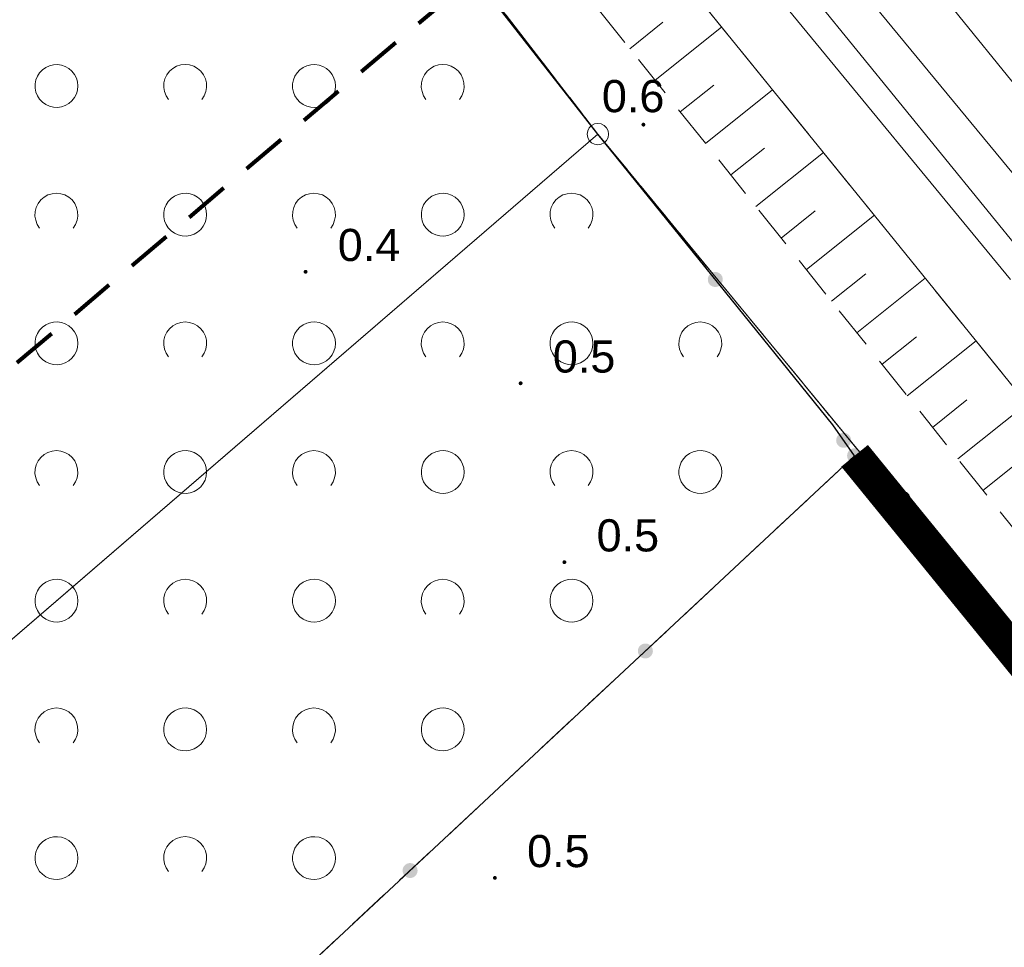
# Model space of a CAD drawing. Extents: x 5474185 to 5474933, y 5916077 to 5916824.
# Tile 95 of 256: x 5474442 to 5474465, y 5916611 to 5916633. Entities that reach past the tile are written whole.
import ezdxf

# ---------------------------------------------------------------- set-up
doc = ezdxf.new("R2010")
doc.units = 0
for name, pattern in [('216-500', [2.5, 1.5, -1]), ('DASHDOT', [1, 0.5, -0.25, 0, -0.25]), ('PRZER1-1', [1, 0.5, -0.5]), ('PRZER2-1', [1.5, 1, -0.5]), ('PRZER3-1', [2, 1.5, -0.5])]:
    doc.linetypes.add(name, pattern=pattern)
doc.layers.add('1-GRAN', color=5, linetype='DASHDOT')
for name, color, linetype, lineweight in [('GEPPGD', 253, 'CONTINUOUS', 18), ('GESDZI', 253, 'CONTINUOUS', 18), ('GESKKL', 253, 'CONTINUOUS', 18), ('GESUZY', 253, 'CONTINUOUS', 18), ('GSLINN', 253, 'CONTINUOUS', 18), ('GSLKOG', 253, 'CONTINUOUS', 35), ('GSPWPN', 253, 'CONTINUOUS', 13), ('GSPWPN_O', 253, 'CONTINUOUS', 13), ('GSSPDR', 253, 'CONTINUOUS', 18), ('GSSTZI', 254, 'CONTINUOUS', 18), ('GSSZAD', 254, 'CONTINUOUS', 18), ('GSSZSN', 254, 'CONTINUOUS', 18), ('Sieć wodociągowa', 253, 'CONTINUOUS', 40)]:
    doc.layers.add(name, color=color, linetype=linetype, lineweight=lineweight)
doc.styles.add('Arial', font='arial.ttf')

msp = doc.modelspace()

# ---------------------------------------------------------------- hatches: boundary and pattern name
at = {"layer": 'GSLKOG'}
for points in [[(5474458.676392, 5916626.585992), (5474458.63199, 5916626.596738), (5474458.591881, 5916626.618609), (5474458.5588, 5916626.650116), (5474458.535001, 5916626.689111), (5474458.522106, 5916626.732938), (5474458.520992, 5916626.778608), (5474458.531738, 5916626.82301), (5474458.553609, 5916626.863119), (5474458.585116, 5916626.8962), (5474458.624111, 5916626.919999), (5474458.667938, 5916626.932894), (5474458.713608, 5916626.934008), (5474458.75801, 5916626.923262), (5474458.798119, 5916626.901391), (5474458.8312, 5916626.869884), (5474458.854999, 5916626.830889), (5474458.867894, 5916626.787062), (5474458.869008, 5916626.741392), (5474458.858262, 5916626.69699), (5474458.836391, 5916626.656881), (5474458.804884, 5916626.6238), (5474458.765889, 5916626.600001), (5474458.722062, 5916626.587106)], [(5474458.676392, 5916626.585992), (5474458.63199, 5916626.596738), (5474458.591881, 5916626.618609), (5474458.5588, 5916626.650116), (5474458.535001, 5916626.689111), (5474458.522106, 5916626.732938), (5474458.520992, 5916626.778608), (5474458.531738, 5916626.82301), (5474458.553609, 5916626.863119), (5474458.585116, 5916626.8962), (5474458.624111, 5916626.919999), (5474458.667938, 5916626.932894), (5474458.713608, 5916626.934008), (5474458.75801, 5916626.923262), (5474458.798119, 5916626.901391), (5474458.8312, 5916626.869884), (5474458.854999, 5916626.830889), (5474458.867894, 5916626.787062), (5474458.869008, 5916626.741392), (5474458.858262, 5916626.69699), (5474458.836391, 5916626.656881), (5474458.804884, 5916626.6238), (5474458.765889, 5916626.600001), (5474458.722062, 5916626.587106)], [(5474461.701199, 5916622.835752), (5474461.655548, 5916622.837496), (5474461.611905, 5916622.850997), (5474461.573242, 5916622.875333), (5474461.542196, 5916622.908847), (5474461.520882, 5916622.949254), (5474461.510752, 5916622.993801), (5474461.512496, 5916623.039452), (5474461.525997, 5916623.083095), (5474461.550333, 5916623.121758), (5474461.583847, 5916623.152804), (5474461.624254, 5916623.174118), (5474461.668801, 5916623.184248), (5474461.714452, 5916623.182504), (5474461.758095, 5916623.169003), (5474461.796758, 5916623.144667), (5474461.827804, 5916623.111153), (5474461.849118, 5916623.070746), (5474461.859248, 5916623.026199), (5474461.857504, 5916622.980548), (5474461.844003, 5916622.936905), (5474461.819667, 5916622.898242), (5474461.786153, 5916622.867196), (5474461.745746, 5916622.845882)], [(5474461.701199, 5916622.835752), (5474461.655548, 5916622.837496), (5474461.611905, 5916622.850997), (5474461.573242, 5916622.875333), (5474461.542196, 5916622.908847), (5474461.520882, 5916622.949254), (5474461.510752, 5916622.993801), (5474461.512496, 5916623.039452), (5474461.525997, 5916623.083095), (5474461.550333, 5916623.121758), (5474461.583847, 5916623.152804), (5474461.624254, 5916623.174118), (5474461.668801, 5916623.184248), (5474461.714452, 5916623.182504), (5474461.758095, 5916623.169003), (5474461.796758, 5916623.144667), (5474461.827804, 5916623.111153), (5474461.849118, 5916623.070746), (5474461.859248, 5916623.026199), (5474461.857504, 5916622.980548), (5474461.844003, 5916622.936905), (5474461.819667, 5916622.898242), (5474461.786153, 5916622.867196), (5474461.745746, 5916622.845882)], [(5474461.934002, 5916622.475102), (5474461.88894, 5916622.482615), (5474461.847357, 5916622.501534), (5474461.812088, 5916622.53057), (5474461.785536, 5916622.567746), (5474461.76951, 5916622.610527), (5474461.765102, 5916622.655998), (5474461.772615, 5916622.70106), (5474461.791534, 5916622.742643), (5474461.82057, 5916622.777912), (5474461.857746, 5916622.804464), (5474461.900527, 5916622.82049), (5474461.945998, 5916622.824898), (5474461.99106, 5916622.817385), (5474462.032643, 5916622.798466), (5474462.067912, 5916622.76943), (5474462.094464, 5916622.732254), (5474462.11049, 5916622.689473), (5474462.114898, 5916622.644002), (5474462.107385, 5916622.59894), (5474462.088466, 5916622.557357), (5474462.05943, 5916622.522088), (5474462.022254, 5916622.495536), (5474461.979473, 5916622.47951)], [(5474457.05998, 5916617.924309), (5474457.014918, 5916617.931821), (5474456.973335, 5916617.95074), (5474456.938066, 5916617.979777), (5474456.911514, 5916618.016952), (5474456.895489, 5916618.059734), (5474456.891081, 5916618.105205), (5474456.898593, 5916618.150267), (5474456.917512, 5916618.19185), (5474456.946549, 5916618.227119), (5474456.983724, 5916618.253671), (5474457.026506, 5916618.269696), (5474457.071977, 5916618.274104), (5474457.117039, 5916618.266591), (5474457.158622, 5916618.247672), (5474457.193891, 5916618.218636), (5474457.220443, 5916618.181461), (5474457.236468, 5916618.138679), (5474457.240876, 5916618.093208), (5474457.233363, 5916618.048146), (5474457.214444, 5916618.006563), (5474457.185408, 5916617.971294), (5474457.148233, 5916617.944742), (5474457.105451, 5916617.928717)], [(5474457.05998, 5916617.924309), (5474457.014918, 5916617.931821), (5474456.973335, 5916617.95074), (5474456.938066, 5916617.979777), (5474456.911514, 5916618.016952), (5474456.895489, 5916618.059734), (5474456.891081, 5916618.105205), (5474456.898593, 5916618.150267), (5474456.917512, 5916618.19185), (5474456.946549, 5916618.227119), (5474456.983724, 5916618.253671), (5474457.026506, 5916618.269696), (5474457.071977, 5916618.274104), (5474457.117039, 5916618.266591), (5474457.158622, 5916618.247672), (5474457.193891, 5916618.218636), (5474457.220443, 5916618.181461), (5474457.236468, 5916618.138679), (5474457.240876, 5916618.093208), (5474457.233363, 5916618.048146), (5474457.214444, 5916618.006563), (5474457.185408, 5916617.971294), (5474457.148233, 5916617.944742), (5474457.105451, 5916617.928717)], [(5474451.578023, 5916612.805896), (5474451.532961, 5916612.813409), (5474451.491378, 5916612.832328), (5474451.456109, 5916612.861364), (5474451.429557, 5916612.898539), (5474451.413532, 5916612.941321), (5474451.409124, 5916612.986792), (5474451.416637, 5916613.031854), (5474451.435556, 5916613.073437), (5474451.464592, 5916613.108706), (5474451.501767, 5916613.135258), (5474451.544549, 5916613.151283), (5474451.59002, 5916613.155691), (5474451.635082, 5916613.148179), (5474451.676665, 5916613.12926), (5474451.711934, 5916613.100223), (5474451.738486, 5916613.063048), (5474451.754511, 5916613.020266), (5474451.758919, 5916612.974795), (5474451.751407, 5916612.929733), (5474451.732488, 5916612.88815), (5474451.703451, 5916612.852881), (5474451.666276, 5916612.826329), (5474451.623494, 5916612.810304)], [(5474451.578023, 5916612.805896), (5474451.532961, 5916612.813409), (5474451.491378, 5916612.832328), (5474451.456109, 5916612.861364), (5474451.429557, 5916612.898539), (5474451.413532, 5916612.941321), (5474451.409124, 5916612.986792), (5474451.416637, 5916613.031854), (5474451.435556, 5916613.073437), (5474451.464592, 5916613.108706), (5474451.501767, 5916613.135258), (5474451.544549, 5916613.151283), (5474451.59002, 5916613.155691), (5474451.635082, 5916613.148179), (5474451.676665, 5916613.12926), (5474451.711934, 5916613.100223), (5474451.738486, 5916613.063048), (5474451.754511, 5916613.020266), (5474451.758919, 5916612.974795), (5474451.751407, 5916612.929733), (5474451.732488, 5916612.88815), (5474451.703451, 5916612.852881), (5474451.666276, 5916612.826329), (5474451.623494, 5916612.810304)]]:
    msp.add_hatch(color=256, dxfattribs=at).paths.add_polyline_path(points)
at = {"layer": 'GSPWPN'}
for points in [[(5474457.02, 5916630.325), (5474457.008353, 5916630.326533), (5474456.9975, 5916630.331029), (5474456.98818, 5916630.33818), (5474456.981029, 5916630.3475), (5474456.976533, 5916630.358353), (5474456.975, 5916630.37), (5474456.976533, 5916630.381647), (5474456.981029, 5916630.3925), (5474456.98818, 5916630.40182), (5474456.9975, 5916630.408971), (5474457.008353, 5916630.413467), (5474457.02, 5916630.415), (5474457.031647, 5916630.413467), (5474457.0425, 5916630.408971), (5474457.05182, 5916630.40182), (5474457.058971, 5916630.3925), (5474457.063467, 5916630.381647), (5474457.065, 5916630.37), (5474457.063467, 5916630.358353), (5474457.058971, 5916630.3475), (5474457.05182, 5916630.33818), (5474457.0425, 5916630.331029), (5474457.031647, 5916630.326533)], [(5474449.15, 5916626.895), (5474449.138353, 5916626.896533), (5474449.1275, 5916626.901029), (5474449.11818, 5916626.90818), (5474449.111029, 5916626.9175), (5474449.106533, 5916626.928353), (5474449.105, 5916626.94), (5474449.106533, 5916626.951647), (5474449.111029, 5916626.9625), (5474449.11818, 5916626.97182), (5474449.1275, 5916626.978971), (5474449.138353, 5916626.983467), (5474449.15, 5916626.985), (5474449.161647, 5916626.983467), (5474449.1725, 5916626.978971), (5474449.18182, 5916626.97182), (5474449.188971, 5916626.9625), (5474449.193467, 5916626.951647), (5474449.195, 5916626.94), (5474449.193467, 5916626.928353), (5474449.188971, 5916626.9175), (5474449.18182, 5916626.90818), (5474449.1725, 5916626.901029), (5474449.161647, 5916626.896533)], [(5474454.16, 5916624.295), (5474454.148353, 5916624.296533), (5474454.1375, 5916624.301029), (5474454.12818, 5916624.30818), (5474454.121029, 5916624.3175), (5474454.116533, 5916624.328353), (5474454.115, 5916624.34), (5474454.116533, 5916624.351647), (5474454.121029, 5916624.3625), (5474454.12818, 5916624.37182), (5474454.1375, 5916624.378971), (5474454.148353, 5916624.383467), (5474454.16, 5916624.385), (5474454.171647, 5916624.383467), (5474454.1825, 5916624.378971), (5474454.19182, 5916624.37182), (5474454.198971, 5916624.3625), (5474454.203467, 5916624.351647), (5474454.205, 5916624.34), (5474454.203467, 5916624.328353), (5474454.198971, 5916624.3175), (5474454.19182, 5916624.30818), (5474454.1825, 5916624.301029), (5474454.171647, 5916624.296533)], [(5474455.18, 5916620.125), (5474455.168353, 5916620.126533), (5474455.1575, 5916620.131029), (5474455.14818, 5916620.13818), (5474455.141029, 5916620.1475), (5474455.136533, 5916620.158353), (5474455.135, 5916620.17), (5474455.136533, 5916620.181647), (5474455.141029, 5916620.1925), (5474455.14818, 5916620.20182), (5474455.1575, 5916620.208971), (5474455.168353, 5916620.213467), (5474455.18, 5916620.215), (5474455.191647, 5916620.213467), (5474455.2025, 5916620.208971), (5474455.21182, 5916620.20182), (5474455.218971, 5916620.1925), (5474455.223467, 5916620.181647), (5474455.225, 5916620.17), (5474455.223467, 5916620.158353), (5474455.218971, 5916620.1475), (5474455.21182, 5916620.13818), (5474455.2025, 5916620.131029), (5474455.191647, 5916620.126533)], [(5474453.56, 5916612.765), (5474453.548353, 5916612.766533), (5474453.5375, 5916612.771029), (5474453.52818, 5916612.77818), (5474453.521029, 5916612.7875), (5474453.516533, 5916612.798353), (5474453.515, 5916612.81), (5474453.516533, 5916612.821647), (5474453.521029, 5916612.8325), (5474453.52818, 5916612.84182), (5474453.5375, 5916612.848971), (5474453.548353, 5916612.853467), (5474453.56, 5916612.855), (5474453.571647, 5916612.853467), (5474453.5825, 5916612.848971), (5474453.59182, 5916612.84182), (5474453.598971, 5916612.8325), (5474453.603467, 5916612.821647), (5474453.605, 5916612.81), (5474453.603467, 5916612.798353), (5474453.598971, 5916612.7875), (5474453.59182, 5916612.77818), (5474453.5825, 5916612.771029), (5474453.571647, 5916612.766533)]]:
    msp.add_hatch(color=256, dxfattribs=at).paths.add_polyline_path(points)

# ---------------------------------------------------------------- linework, layer by layer
at = {"layer": '1-GRAN', "ltscale": 5, "const_width": 0.8, "elevation": 10.18}
msp.add_lwpolyline([(5474735.59, 5916295.78), (5474731.225, 5916301.37), (5474726.86, 5916306.96), (5474725.77, 5916305.39), (5474703.58, 5916333.12), (5474701.74, 5916331.62), (5474677.44, 5916362.23), (5474676.63, 5916366.83), (5474671.32, 5916373.56), (5474670.75, 5916377.23), (5474668.45, 5916379.86), (5474653.79, 5916398.05), (5474650.99, 5916400.16), (5474640.015, 5916413.29), (5474601.225, 5916459.83), (5474599.14, 5916462.32), (5474597.96, 5916464.18), (5474593.86, 5916465.7), (5474587.49, 5916468.01), (5474584.84, 5916471.31), (5474583.4, 5916473.15), (5474572.445, 5916486.895), (5474461.94, 5916622.65)], dxfattribs=at)
at = {"layer": 'GEPPGD', "elevation": 10.24, "flags": 128}
for points in [[(5474455.96, 5916630.4), (5474456.037254, 5916630.387764), (5474456.106946, 5916630.352254), (5474456.162254, 5916630.296946), (5474456.197764, 5916630.227254), (5474456.21, 5916630.15), (5474456.197764, 5916630.072746), (5474456.162254, 5916630.003054), (5474456.106946, 5916629.947746), (5474456.037254, 5916629.912236), (5474455.96, 5916629.9), (5474455.882746, 5916629.912236), (5474455.813054, 5916629.947746), (5474455.757746, 5916630.003054), (5474455.722236, 5916630.072746), (5474455.71, 5916630.15), (5474455.722236, 5916630.227254), (5474455.757746, 5916630.296946), (5474455.813054, 5916630.352254), (5474455.882746, 5916630.387764), (5474455.96, 5916630.4)], [(5474463, 5916621.84), (5474463.077254, 5916621.827764), (5474463.146946, 5916621.792254), (5474463.202254, 5916621.736946), (5474463.237764, 5916621.667254), (5474463.25, 5916621.59), (5474463.237764, 5916621.512746), (5474463.202254, 5916621.443054), (5474463.146946, 5916621.387746), (5474463.077254, 5916621.352236), (5474463, 5916621.34), (5474462.922746, 5916621.352236), (5474462.853054, 5916621.387746), (5474462.797746, 5916621.443054), (5474462.762236, 5916621.512746), (5474462.75, 5916621.59), (5474462.762236, 5916621.667254), (5474462.797746, 5916621.736946), (5474462.853054, 5916621.792254), (5474462.922746, 5916621.827764), (5474463, 5916621.84)]]:
    msp.add_lwpolyline(points, close=True, dxfattribs=at)
at = {"layer": 'GESDZI', "linetype": 'Continuous', "lineweight": 13}
for p, q in [((5474455.96, 5916630.15, 10.22), (5474443.69, 5916646.04, 10.22)), ((5474443.69, 5916646.04, 10.22), (5474455.96, 5916630.15, 10.22)), ((5474455.96, 5916630.15, 10.22), (5474342.29, 5916532.08, 10.22)), ((5474342.29, 5916532.08, 10.22), (5474455.96, 5916630.15, 10.22)), ((5474463, 5916621.59, 10.22), (5474455.96, 5916630.15, 10.22)), ((5474455.96, 5916630.15, 10.22), (5474463, 5916621.59, 10.22)), ((5474512.51, 5916559.86, 10.22), (5474463, 5916621.59, 10.22)), ((5474463, 5916621.59, 10.22), (5474512.51, 5916559.86, 10.22))]:
    msp.add_line(p, q, dxfattribs=at)
at = {"layer": 'GESDZI', "linetype": 'Continuous', "lineweight": 13, "elevation": 10.22, "flags": 128}
msp.add_lwpolyline([(5474443.69, 5916646.04), (5474393.53, 5916708.46), (5474352.63, 5916757.58), (5474351.73, 5916758.9), (5474246, 5916681.43), (5474241.05, 5916671.19), (5474244.02, 5916663.45), (5474255.17, 5916645.95), (5474272.74, 5916621.91), (5474307.08, 5916579.16), (5474342.29, 5916532.08), (5474455.96, 5916630.15), (5474443.69, 5916646.04)], close=True, dxfattribs=at)
at = {"layer": 'GESKKL', "linetype": 'PRZER3-1', "lineweight": 13}
for p, q in [((5474455.96, 5916630.15, 10.06), (5474443.69, 5916646.04, 10.06)), ((5474463, 5916621.59, 10.06), (5474455.96, 5916630.15, 10.06)), ((5474512.51, 5916559.86, 10.06), (5474463, 5916621.59, 10.06))]:
    msp.add_line(p, q, dxfattribs=at)
at = {"layer": 'GESUZY', "linetype": 'PRZER1-1', "lineweight": 13}
for p, q in [((5474455.96, 5916630.15, 10.08), (5474443.69, 5916646.04, 10.08)), ((5474443.69, 5916646.04, 10.08), (5474455.96, 5916630.15, 10.08)), ((5474463, 5916621.59, 10.08), (5474455.96, 5916630.15, 10.08)), ((5474455.96, 5916630.15, 10.08), (5474463, 5916621.59, 10.08)), ((5474512.51, 5916559.86, 10.08), (5474463, 5916621.59, 10.08)), ((5474463, 5916621.59, 10.08), (5474512.51, 5916559.86, 10.08))]:
    msp.add_line(p, q, dxfattribs=at)
at = {"layer": 'GSLINN', "linetype": 'Continuous', "lineweight": 13}
msp.add_line((5474459.18, 5916635.57, 10.3), (5474469.27, 5916623.15, 10.3), dxfattribs=at)
at = {"layer": 'GSLKOG', "linetype": 'Continuous', "lineweight": 30}
for p, q in [((5474455.96, 5916630.15, 10.18), (5474450.6, 5916637, 10.18)), ((5474461.43, 5916623.37, 10.18), (5474455.96, 5916630.15, 10.18)), ((5474461.94, 5916622.65, 10.18), (5474461.43, 5916623.37, 10.18)), ((5474446.71, 5916608.43, 10.18), (5474461.94, 5916622.65, 10.18)), ((5474471.03, 5916611.37, 10.18), (5474461.94, 5916622.65, 10.18))]:
    msp.add_line(p, q, dxfattribs=at)
at = {"layer": 'GSSPDR', "linetype": 'Continuous', "lineweight": 13}
for p, q in [((5474465.57, 5916626.76, 10.18), (5474438.88, 5916659.23, 10.18)), ((5474456.21, 5916640.65, 10.18), (5474470.29, 5916623.58, 10.18)), ((5474474.32, 5916620.56, 10.18), (5474460.38, 5916637.86, 10.18)), ((5474456.47, 5916635.57, 10.18), (5474462.87, 5916627.68, 10.18)), ((5474462.87, 5916627.68, 10.18), (5474472.7, 5916615.51, 10.18))]:
    msp.add_line(p, q, dxfattribs=at)
at = {"layer": 'GSSTZI', "linetype": 'PRZER2-1', "lineweight": 13}
for p, q in [((5474450.6, 5916637, 10.1), (5474455.96, 5916630.15, 10.1)), ((5474455.96, 5916630.15, 10.1), (5474461.43, 5916623.37, 10.1)), ((5474461.43, 5916623.37, 10.1), (5474461.94, 5916622.65, 10.1)), ((5474461.94, 5916622.65, 10.1), (5474446.71, 5916608.43, 10.1))]:
    msp.add_line(p, q, dxfattribs=at)
at = {"layer": 'GSSZAD', "linetype": 'PRZER2-1', "lineweight": 13}
for p, q in [((5474450.6, 5916637, 10.1), (5474455.96, 5916630.15, 10.1)), ((5474455.96, 5916630.15, 10.1), (5474461.43, 5916623.37, 10.1)), ((5474461.43, 5916623.37, 10.1), (5474461.94, 5916622.65, 10.1)), ((5474461.94, 5916622.65, 10.1), (5474446.71, 5916608.43, 10.1))]:
    msp.add_line(p, q, dxfattribs=at)
at = {"layer": 'GSSZAD', "elevation": 10.1, "flags": 128}
for points in [[(5474443.845, 5916631.271005), (5474443.835964, 5916631.365631), (5474443.809184, 5916631.456836), (5474443.765627, 5916631.541325), (5474443.706867, 5916631.616045), (5474443.635028, 5916631.678293), (5474443.552708, 5916631.725821), (5474443.462879, 5916631.756911), (5474443.368791, 5916631.770439), (5474443.273843, 5916631.765916), (5474443.181466, 5916631.743505), (5474443.095, 5916631.704018), (5474443.01757, 5916631.64888), (5474442.951973, 5916631.580084), (5474442.900582, 5916631.500118), (5474442.865254, 5916631.411871), (5474442.847264, 5916631.318533), (5474442.847264, 5916631.223477), (5474442.865254, 5916631.130139), (5474442.900582, 5916631.041892), (5474442.951973, 5916630.961926), (5474443.01757, 5916630.89313), (5474443.095, 5916630.837992), (5474443.181466, 5916630.798505), (5474443.273843, 5916630.776094), (5474443.368791, 5916630.771571), (5474443.462879, 5916630.785099), (5474443.552708, 5916630.816189), (5474443.635028, 5916630.863717), (5474443.706867, 5916630.925965), (5474443.765627, 5916631.000685), (5474443.809184, 5916631.085174), (5474443.835964, 5916631.176379), (5474443.845, 5916631.271005)], [(5474449.845, 5916631.271005), (5474449.835964, 5916631.365631), (5474449.809184, 5916631.456836), (5474449.765627, 5916631.541325), (5474449.706867, 5916631.616045), (5474449.635028, 5916631.678293), (5474449.552708, 5916631.725821), (5474449.462879, 5916631.756911), (5474449.368791, 5916631.770439), (5474449.273843, 5916631.765916), (5474449.181466, 5916631.743505), (5474449.095, 5916631.704018), (5474449.01757, 5916631.64888), (5474448.951973, 5916631.580084), (5474448.900582, 5916631.500118), (5474448.865254, 5916631.411871), (5474448.847264, 5916631.318533), (5474448.847264, 5916631.223477), (5474448.865254, 5916631.130139), (5474448.900582, 5916631.041892), (5474448.951973, 5916630.961926), (5474449.01757, 5916630.89313), (5474449.095, 5916630.837992), (5474449.181466, 5916630.798505), (5474449.273843, 5916630.776094), (5474449.368791, 5916630.771571), (5474449.462879, 5916630.785099), (5474449.552708, 5916630.816189), (5474449.635028, 5916630.863717), (5474449.706867, 5916630.925965), (5474449.765627, 5916631.000685), (5474449.809184, 5916631.085174), (5474449.835964, 5916631.176379), (5474449.845, 5916631.271005)], [(5474446.845, 5916628.271005), (5474446.835964, 5916628.365631), (5474446.809184, 5916628.456836), (5474446.765627, 5916628.541325), (5474446.706867, 5916628.616045), (5474446.635028, 5916628.678293), (5474446.552708, 5916628.725821), (5474446.462879, 5916628.756911), (5474446.368791, 5916628.770439), (5474446.273843, 5916628.765916), (5474446.181466, 5916628.743505), (5474446.095, 5916628.704018), (5474446.01757, 5916628.64888), (5474445.951973, 5916628.580084), (5474445.900582, 5916628.500118), (5474445.865254, 5916628.411871), (5474445.847264, 5916628.318533), (5474445.847264, 5916628.223477), (5474445.865254, 5916628.130139), (5474445.900582, 5916628.041892), (5474445.951973, 5916627.961926), (5474446.01757, 5916627.89313), (5474446.095, 5916627.837992), (5474446.181466, 5916627.798505), (5474446.273843, 5916627.776094), (5474446.368791, 5916627.771571), (5474446.462879, 5916627.785099), (5474446.552708, 5916627.816189), (5474446.635028, 5916627.863717), (5474446.706867, 5916627.925965), (5474446.765627, 5916628.000685), (5474446.809184, 5916628.085174), (5474446.835964, 5916628.176379), (5474446.845, 5916628.271005)], [(5474452.845, 5916628.271005), (5474452.835964, 5916628.365631), (5474452.809184, 5916628.456836), (5474452.765627, 5916628.541325), (5474452.706867, 5916628.616045), (5474452.635028, 5916628.678293), (5474452.552708, 5916628.725821), (5474452.462879, 5916628.756911), (5474452.368791, 5916628.770439), (5474452.273843, 5916628.765916), (5474452.181466, 5916628.743505), (5474452.095, 5916628.704018), (5474452.01757, 5916628.64888), (5474451.951973, 5916628.580084), (5474451.900582, 5916628.500118), (5474451.865254, 5916628.411871), (5474451.847264, 5916628.318533), (5474451.847264, 5916628.223477), (5474451.865254, 5916628.130139), (5474451.900582, 5916628.041892), (5474451.951973, 5916627.961926), (5474452.01757, 5916627.89313), (5474452.095, 5916627.837992), (5474452.181466, 5916627.798505), (5474452.273843, 5916627.776094), (5474452.368791, 5916627.771571), (5474452.462879, 5916627.785099), (5474452.552708, 5916627.816189), (5474452.635028, 5916627.863717), (5474452.706867, 5916627.925965), (5474452.765627, 5916628.000685), (5474452.809184, 5916628.085174), (5474452.835964, 5916628.176379), (5474452.845, 5916628.271005)], [(5474443.845, 5916625.271005), (5474443.835964, 5916625.365631), (5474443.809184, 5916625.456836), (5474443.765627, 5916625.541325), (5474443.706867, 5916625.616045), (5474443.635028, 5916625.678293), (5474443.552708, 5916625.725821), (5474443.462879, 5916625.756911), (5474443.368791, 5916625.770439), (5474443.273843, 5916625.765916), (5474443.181466, 5916625.743505), (5474443.095, 5916625.704018), (5474443.01757, 5916625.64888), (5474442.951973, 5916625.580084), (5474442.900582, 5916625.500118), (5474442.865254, 5916625.411871), (5474442.847264, 5916625.318533), (5474442.847264, 5916625.223477), (5474442.865254, 5916625.130139), (5474442.900582, 5916625.041892), (5474442.951973, 5916624.961926), (5474443.01757, 5916624.89313), (5474443.095, 5916624.837992), (5474443.181466, 5916624.798505), (5474443.273843, 5916624.776094), (5474443.368791, 5916624.771571), (5474443.462879, 5916624.785099), (5474443.552708, 5916624.816189), (5474443.635028, 5916624.863717), (5474443.706867, 5916624.925965), (5474443.765627, 5916625.000685), (5474443.809184, 5916625.085174), (5474443.835964, 5916625.176379), (5474443.845, 5916625.271005)], [(5474449.845, 5916625.271005), (5474449.835964, 5916625.365631), (5474449.809184, 5916625.456836), (5474449.765627, 5916625.541325), (5474449.706867, 5916625.616045), (5474449.635028, 5916625.678293), (5474449.552708, 5916625.725821), (5474449.462879, 5916625.756911), (5474449.368791, 5916625.770439), (5474449.273843, 5916625.765916), (5474449.181466, 5916625.743505), (5474449.095, 5916625.704018), (5474449.01757, 5916625.64888), (5474448.951973, 5916625.580084), (5474448.900582, 5916625.500118), (5474448.865254, 5916625.411871), (5474448.847264, 5916625.318533), (5474448.847264, 5916625.223477), (5474448.865254, 5916625.130139), (5474448.900582, 5916625.041892), (5474448.951973, 5916624.961926), (5474449.01757, 5916624.89313), (5474449.095, 5916624.837992), (5474449.181466, 5916624.798505), (5474449.273843, 5916624.776094), (5474449.368791, 5916624.771571), (5474449.462879, 5916624.785099), (5474449.552708, 5916624.816189), (5474449.635028, 5916624.863717), (5474449.706867, 5916624.925965), (5474449.765627, 5916625.000685), (5474449.809184, 5916625.085174), (5474449.835964, 5916625.176379), (5474449.845, 5916625.271005)], [(5474455.845, 5916625.271005), (5474455.835964, 5916625.365631), (5474455.809184, 5916625.456836), (5474455.765627, 5916625.541325), (5474455.706867, 5916625.616045), (5474455.635028, 5916625.678293), (5474455.552708, 5916625.725821), (5474455.462879, 5916625.756911), (5474455.368791, 5916625.770439), (5474455.273843, 5916625.765916), (5474455.181466, 5916625.743505), (5474455.095, 5916625.704018), (5474455.01757, 5916625.64888), (5474454.951973, 5916625.580084), (5474454.900582, 5916625.500118), (5474454.865254, 5916625.411871), (5474454.847264, 5916625.318533), (5474454.847264, 5916625.223477), (5474454.865254, 5916625.130139), (5474454.900582, 5916625.041892), (5474454.951973, 5916624.961926), (5474455.01757, 5916624.89313), (5474455.095, 5916624.837992), (5474455.181466, 5916624.798505), (5474455.273843, 5916624.776094), (5474455.368791, 5916624.771571), (5474455.462879, 5916624.785099), (5474455.552708, 5916624.816189), (5474455.635028, 5916624.863717), (5474455.706867, 5916624.925965), (5474455.765627, 5916625.000685), (5474455.809184, 5916625.085174), (5474455.835964, 5916625.176379), (5474455.845, 5916625.271005)], [(5474446.845, 5916622.271005), (5474446.835964, 5916622.365631), (5474446.809184, 5916622.456836), (5474446.765627, 5916622.541325), (5474446.706867, 5916622.616045), (5474446.635028, 5916622.678293), (5474446.552708, 5916622.725821), (5474446.462879, 5916622.756911), (5474446.368791, 5916622.770439), (5474446.273843, 5916622.765916), (5474446.181466, 5916622.743505), (5474446.095, 5916622.704018), (5474446.01757, 5916622.64888), (5474445.951973, 5916622.580084), (5474445.900582, 5916622.500118), (5474445.865254, 5916622.411871), (5474445.847264, 5916622.318533), (5474445.847264, 5916622.223477), (5474445.865254, 5916622.130139), (5474445.900582, 5916622.041892), (5474445.951973, 5916621.961926), (5474446.01757, 5916621.89313), (5474446.095, 5916621.837992), (5474446.181466, 5916621.798505), (5474446.273843, 5916621.776094), (5474446.368791, 5916621.771571), (5474446.462879, 5916621.785099), (5474446.552708, 5916621.816189), (5474446.635028, 5916621.863717), (5474446.706867, 5916621.925965), (5474446.765627, 5916622.000685), (5474446.809184, 5916622.085174), (5474446.835964, 5916622.176379), (5474446.845, 5916622.271005)], [(5474452.845, 5916622.271005), (5474452.835964, 5916622.365631), (5474452.809184, 5916622.456836), (5474452.765627, 5916622.541325), (5474452.706867, 5916622.616045), (5474452.635028, 5916622.678293), (5474452.552708, 5916622.725821), (5474452.462879, 5916622.756911), (5474452.368791, 5916622.770439), (5474452.273843, 5916622.765916), (5474452.181466, 5916622.743505), (5474452.095, 5916622.704018), (5474452.01757, 5916622.64888), (5474451.951973, 5916622.580084), (5474451.900582, 5916622.500118), (5474451.865254, 5916622.411871), (5474451.847264, 5916622.318533), (5474451.847264, 5916622.223477), (5474451.865254, 5916622.130139), (5474451.900582, 5916622.041892), (5474451.951973, 5916621.961926), (5474452.01757, 5916621.89313), (5474452.095, 5916621.837992), (5474452.181466, 5916621.798505), (5474452.273843, 5916621.776094), (5474452.368791, 5916621.771571), (5474452.462879, 5916621.785099), (5474452.552708, 5916621.816189), (5474452.635028, 5916621.863717), (5474452.706867, 5916621.925965), (5474452.765627, 5916622.000685), (5474452.809184, 5916622.085174), (5474452.835964, 5916622.176379), (5474452.845, 5916622.271005)], [(5474458.845, 5916622.271005), (5474458.835964, 5916622.365631), (5474458.809184, 5916622.456836), (5474458.765627, 5916622.541325), (5474458.706867, 5916622.616045), (5474458.635028, 5916622.678293), (5474458.552708, 5916622.725821), (5474458.462879, 5916622.756911), (5474458.368791, 5916622.770439), (5474458.273843, 5916622.765916), (5474458.181466, 5916622.743505), (5474458.095, 5916622.704018), (5474458.01757, 5916622.64888), (5474457.951973, 5916622.580084), (5474457.900582, 5916622.500118), (5474457.865254, 5916622.411871), (5474457.847264, 5916622.318533), (5474457.847264, 5916622.223477), (5474457.865254, 5916622.130139), (5474457.900582, 5916622.041892), (5474457.951973, 5916621.961926), (5474458.01757, 5916621.89313), (5474458.095, 5916621.837992), (5474458.181466, 5916621.798505), (5474458.273843, 5916621.776094), (5474458.368791, 5916621.771571), (5474458.462879, 5916621.785099), (5474458.552708, 5916621.816189), (5474458.635028, 5916621.863717), (5474458.706867, 5916621.925965), (5474458.765627, 5916622.000685), (5474458.809184, 5916622.085174), (5474458.835964, 5916622.176379), (5474458.845, 5916622.271005)], [(5474443.845, 5916619.271005), (5474443.835964, 5916619.365631), (5474443.809184, 5916619.456836), (5474443.765627, 5916619.541325), (5474443.706867, 5916619.616045), (5474443.635028, 5916619.678293), (5474443.552708, 5916619.725821), (5474443.462879, 5916619.756911), (5474443.368791, 5916619.770439), (5474443.273843, 5916619.765916), (5474443.181466, 5916619.743505), (5474443.095, 5916619.704018), (5474443.01757, 5916619.64888), (5474442.951973, 5916619.580084), (5474442.900582, 5916619.500118), (5474442.865254, 5916619.411871), (5474442.847264, 5916619.318533), (5474442.847264, 5916619.223477), (5474442.865254, 5916619.130139), (5474442.900582, 5916619.041892), (5474442.951973, 5916618.961926), (5474443.01757, 5916618.89313), (5474443.095, 5916618.837992), (5474443.181466, 5916618.798505), (5474443.273843, 5916618.776094), (5474443.368791, 5916618.771571), (5474443.462879, 5916618.785099), (5474443.552708, 5916618.816189), (5474443.635028, 5916618.863717), (5474443.706867, 5916618.925965), (5474443.765627, 5916619.000685), (5474443.809184, 5916619.085174), (5474443.835964, 5916619.176379), (5474443.845, 5916619.271005)], [(5474449.845, 5916619.271005), (5474449.835964, 5916619.365631), (5474449.809184, 5916619.456836), (5474449.765627, 5916619.541325), (5474449.706867, 5916619.616045), (5474449.635028, 5916619.678293), (5474449.552708, 5916619.725821), (5474449.462879, 5916619.756911), (5474449.368791, 5916619.770439), (5474449.273843, 5916619.765916), (5474449.181466, 5916619.743505), (5474449.095, 5916619.704018), (5474449.01757, 5916619.64888), (5474448.951973, 5916619.580084), (5474448.900582, 5916619.500118), (5474448.865254, 5916619.411871), (5474448.847264, 5916619.318533), (5474448.847264, 5916619.223477), (5474448.865254, 5916619.130139), (5474448.900582, 5916619.041892), (5474448.951973, 5916618.961926), (5474449.01757, 5916618.89313), (5474449.095, 5916618.837992), (5474449.181466, 5916618.798505), (5474449.273843, 5916618.776094), (5474449.368791, 5916618.771571), (5474449.462879, 5916618.785099), (5474449.552708, 5916618.816189), (5474449.635028, 5916618.863717), (5474449.706867, 5916618.925965), (5474449.765627, 5916619.000685), (5474449.809184, 5916619.085174), (5474449.835964, 5916619.176379), (5474449.845, 5916619.271005)], [(5474455.845, 5916619.271005), (5474455.835964, 5916619.365631), (5474455.809184, 5916619.456836), (5474455.765627, 5916619.541325), (5474455.706867, 5916619.616045), (5474455.635028, 5916619.678293), (5474455.552708, 5916619.725821), (5474455.462879, 5916619.756911), (5474455.368791, 5916619.770439), (5474455.273843, 5916619.765916), (5474455.181466, 5916619.743505), (5474455.095, 5916619.704018), (5474455.01757, 5916619.64888), (5474454.951973, 5916619.580084), (5474454.900582, 5916619.500118), (5474454.865254, 5916619.411871), (5474454.847264, 5916619.318533), (5474454.847264, 5916619.223477), (5474454.865254, 5916619.130139), (5474454.900582, 5916619.041892), (5474454.951973, 5916618.961926), (5474455.01757, 5916618.89313), (5474455.095, 5916618.837992), (5474455.181466, 5916618.798505), (5474455.273843, 5916618.776094), (5474455.368791, 5916618.771571), (5474455.462879, 5916618.785099), (5474455.552708, 5916618.816189), (5474455.635028, 5916618.863717), (5474455.706867, 5916618.925965), (5474455.765627, 5916619.000685), (5474455.809184, 5916619.085174), (5474455.835964, 5916619.176379), (5474455.845, 5916619.271005)], [(5474446.845, 5916616.271005), (5474446.835964, 5916616.365631), (5474446.809184, 5916616.456836), (5474446.765627, 5916616.541325), (5474446.706867, 5916616.616045), (5474446.635028, 5916616.678293), (5474446.552708, 5916616.725821), (5474446.462879, 5916616.756911), (5474446.368791, 5916616.770439), (5474446.273843, 5916616.765916), (5474446.181466, 5916616.743505), (5474446.095, 5916616.704018), (5474446.01757, 5916616.64888), (5474445.951973, 5916616.580084), (5474445.900582, 5916616.500118), (5474445.865254, 5916616.411871), (5474445.847264, 5916616.318533), (5474445.847264, 5916616.223477), (5474445.865254, 5916616.130139), (5474445.900582, 5916616.041892), (5474445.951973, 5916615.961926), (5474446.01757, 5916615.89313), (5474446.095, 5916615.837992), (5474446.181466, 5916615.798505), (5474446.273843, 5916615.776094), (5474446.368791, 5916615.771571), (5474446.462879, 5916615.785099), (5474446.552708, 5916615.816189), (5474446.635028, 5916615.863717), (5474446.706867, 5916615.925965), (5474446.765627, 5916616.000685), (5474446.809184, 5916616.085174), (5474446.835964, 5916616.176379), (5474446.845, 5916616.271005)], [(5474452.845, 5916616.271005), (5474452.835964, 5916616.365631), (5474452.809184, 5916616.456836), (5474452.765627, 5916616.541325), (5474452.706867, 5916616.616045), (5474452.635028, 5916616.678293), (5474452.552708, 5916616.725821), (5474452.462879, 5916616.756911), (5474452.368791, 5916616.770439), (5474452.273843, 5916616.765916), (5474452.181466, 5916616.743505), (5474452.095, 5916616.704018), (5474452.01757, 5916616.64888), (5474451.951973, 5916616.580084), (5474451.900582, 5916616.500118), (5474451.865254, 5916616.411871), (5474451.847264, 5916616.318533), (5474451.847264, 5916616.223477), (5474451.865254, 5916616.130139), (5474451.900582, 5916616.041892), (5474451.951973, 5916615.961926), (5474452.01757, 5916615.89313), (5474452.095, 5916615.837992), (5474452.181466, 5916615.798505), (5474452.273843, 5916615.776094), (5474452.368791, 5916615.771571), (5474452.462879, 5916615.785099), (5474452.552708, 5916615.816189), (5474452.635028, 5916615.863717), (5474452.706867, 5916615.925965), (5474452.765627, 5916616.000685), (5474452.809184, 5916616.085174), (5474452.835964, 5916616.176379), (5474452.845, 5916616.271005)], [(5474443.845, 5916613.271005), (5474443.835964, 5916613.365631), (5474443.809184, 5916613.456836), (5474443.765627, 5916613.541325), (5474443.706867, 5916613.616045), (5474443.635028, 5916613.678293), (5474443.552708, 5916613.725821), (5474443.462879, 5916613.756911), (5474443.368791, 5916613.770439), (5474443.273843, 5916613.765916), (5474443.181466, 5916613.743505), (5474443.095, 5916613.704018), (5474443.01757, 5916613.64888), (5474442.951973, 5916613.580084), (5474442.900582, 5916613.500118), (5474442.865254, 5916613.411871), (5474442.847264, 5916613.318533), (5474442.847264, 5916613.223477), (5474442.865254, 5916613.130139), (5474442.900582, 5916613.041892), (5474442.951973, 5916612.961926), (5474443.01757, 5916612.89313), (5474443.095, 5916612.837992), (5474443.181466, 5916612.798505), (5474443.273843, 5916612.776094), (5474443.368791, 5916612.771571), (5474443.462879, 5916612.785099), (5474443.552708, 5916612.816189), (5474443.635028, 5916612.863717), (5474443.706867, 5916612.925965), (5474443.765627, 5916613.000685), (5474443.809184, 5916613.085174), (5474443.835964, 5916613.176379), (5474443.845, 5916613.271005)], [(5474449.845, 5916613.271005), (5474449.835964, 5916613.365631), (5474449.809184, 5916613.456836), (5474449.765627, 5916613.541325), (5474449.706867, 5916613.616045), (5474449.635028, 5916613.678293), (5474449.552708, 5916613.725821), (5474449.462879, 5916613.756911), (5474449.368791, 5916613.770439), (5474449.273843, 5916613.765916), (5474449.181466, 5916613.743505), (5474449.095, 5916613.704018), (5474449.01757, 5916613.64888), (5474448.951973, 5916613.580084), (5474448.900582, 5916613.500118), (5474448.865254, 5916613.411871), (5474448.847264, 5916613.318533), (5474448.847264, 5916613.223477), (5474448.865254, 5916613.130139), (5474448.900582, 5916613.041892), (5474448.951973, 5916612.961926), (5474449.01757, 5916612.89313), (5474449.095, 5916612.837992), (5474449.181466, 5916612.798505), (5474449.273843, 5916612.776094), (5474449.368791, 5916612.771571), (5474449.462879, 5916612.785099), (5474449.552708, 5916612.816189), (5474449.635028, 5916612.863717), (5474449.706867, 5916612.925965), (5474449.765627, 5916613.000685), (5474449.809184, 5916613.085174), (5474449.835964, 5916613.176379), (5474449.845, 5916613.271005)]]:
    msp.add_lwpolyline(points, close=True, dxfattribs=at)
for points in [[(5474445.954688, 5916630.958505), (5474445.899433, 5916631.044136), (5474445.862688, 5916631.139191), (5474445.84598, 5916631.239723), (5474445.850002, 5916631.341554), (5474445.874588, 5916631.440454), (5474445.918717, 5916631.532315), (5474445.980554, 5916631.61332), (5474446.057532, 5916631.680104), (5474446.146452, 5916631.729894), (5474446.24362, 5916631.760619), (5474446.345, 5916631.771005), (5474446.44638, 5916631.760619), (5474446.543548, 5916631.729894), (5474446.632468, 5916631.680104), (5474446.709446, 5916631.61332), (5474446.771283, 5916631.532315), (5474446.815412, 5916631.440454), (5474446.839998, 5916631.341554), (5474446.84402, 5916631.239723), (5474446.827312, 5916631.139191), (5474446.790567, 5916631.044136), (5474446.735312, 5916630.958505)], [(5474451.954688, 5916630.958505), (5474451.899433, 5916631.044136), (5474451.862688, 5916631.139191), (5474451.84598, 5916631.239723), (5474451.850002, 5916631.341554), (5474451.874588, 5916631.440454), (5474451.918717, 5916631.532315), (5474451.980554, 5916631.61332), (5474452.057532, 5916631.680104), (5474452.146452, 5916631.729894), (5474452.24362, 5916631.760619), (5474452.345, 5916631.771005), (5474452.44638, 5916631.760619), (5474452.543548, 5916631.729894), (5474452.632468, 5916631.680104), (5474452.709446, 5916631.61332), (5474452.771283, 5916631.532315), (5474452.815412, 5916631.440454), (5474452.839998, 5916631.341554), (5474452.84402, 5916631.239723), (5474452.827312, 5916631.139191), (5474452.790567, 5916631.044136), (5474452.735312, 5916630.958505)], [(5474442.954688, 5916627.958505), (5474442.899433, 5916628.044136), (5474442.862688, 5916628.139191), (5474442.84598, 5916628.239723), (5474442.850002, 5916628.341554), (5474442.874588, 5916628.440454), (5474442.918717, 5916628.532315), (5474442.980554, 5916628.61332), (5474443.057532, 5916628.680104), (5474443.146452, 5916628.729894), (5474443.24362, 5916628.760619), (5474443.345, 5916628.771005), (5474443.44638, 5916628.760619), (5474443.543548, 5916628.729894), (5474443.632468, 5916628.680104), (5474443.709446, 5916628.61332), (5474443.771283, 5916628.532315), (5474443.815412, 5916628.440454), (5474443.839998, 5916628.341554), (5474443.84402, 5916628.239723), (5474443.827312, 5916628.139191), (5474443.790567, 5916628.044136), (5474443.735312, 5916627.958505)], [(5474448.954688, 5916627.958505), (5474448.899433, 5916628.044136), (5474448.862688, 5916628.139191), (5474448.84598, 5916628.239723), (5474448.850002, 5916628.341554), (5474448.874588, 5916628.440454), (5474448.918717, 5916628.532315), (5474448.980554, 5916628.61332), (5474449.057532, 5916628.680104), (5474449.146452, 5916628.729894), (5474449.24362, 5916628.760619), (5474449.345, 5916628.771005), (5474449.44638, 5916628.760619), (5474449.543548, 5916628.729894), (5474449.632468, 5916628.680104), (5474449.709446, 5916628.61332), (5474449.771283, 5916628.532315), (5474449.815412, 5916628.440454), (5474449.839998, 5916628.341554), (5474449.84402, 5916628.239723), (5474449.827312, 5916628.139191), (5474449.790567, 5916628.044136), (5474449.735312, 5916627.958505)], [(5474454.954688, 5916627.958505), (5474454.899433, 5916628.044136), (5474454.862688, 5916628.139191), (5474454.84598, 5916628.239723), (5474454.850002, 5916628.341554), (5474454.874588, 5916628.440454), (5474454.918717, 5916628.532315), (5474454.980554, 5916628.61332), (5474455.057532, 5916628.680104), (5474455.146452, 5916628.729894), (5474455.24362, 5916628.760619), (5474455.345, 5916628.771005), (5474455.44638, 5916628.760619), (5474455.543548, 5916628.729894), (5474455.632468, 5916628.680104), (5474455.709446, 5916628.61332), (5474455.771283, 5916628.532315), (5474455.815412, 5916628.440454), (5474455.839998, 5916628.341554), (5474455.84402, 5916628.239723), (5474455.827312, 5916628.139191), (5474455.790567, 5916628.044136), (5474455.735312, 5916627.958505)], [(5474445.954688, 5916624.958505), (5474445.899433, 5916625.044136), (5474445.862688, 5916625.139191), (5474445.84598, 5916625.239723), (5474445.850002, 5916625.341554), (5474445.874588, 5916625.440454), (5474445.918717, 5916625.532315), (5474445.980554, 5916625.61332), (5474446.057532, 5916625.680104), (5474446.146452, 5916625.729894), (5474446.24362, 5916625.760619), (5474446.345, 5916625.771005), (5474446.44638, 5916625.760619), (5474446.543548, 5916625.729894), (5474446.632468, 5916625.680104), (5474446.709446, 5916625.61332), (5474446.771283, 5916625.532315), (5474446.815412, 5916625.440454), (5474446.839998, 5916625.341554), (5474446.84402, 5916625.239723), (5474446.827312, 5916625.139191), (5474446.790567, 5916625.044136), (5474446.735312, 5916624.958505)], [(5474451.954688, 5916624.958505), (5474451.899433, 5916625.044136), (5474451.862688, 5916625.139191), (5474451.84598, 5916625.239723), (5474451.850002, 5916625.341554), (5474451.874588, 5916625.440454), (5474451.918717, 5916625.532315), (5474451.980554, 5916625.61332), (5474452.057532, 5916625.680104), (5474452.146452, 5916625.729894), (5474452.24362, 5916625.760619), (5474452.345, 5916625.771005), (5474452.44638, 5916625.760619), (5474452.543548, 5916625.729894), (5474452.632468, 5916625.680104), (5474452.709446, 5916625.61332), (5474452.771283, 5916625.532315), (5474452.815412, 5916625.440454), (5474452.839998, 5916625.341554), (5474452.84402, 5916625.239723), (5474452.827312, 5916625.139191), (5474452.790567, 5916625.044136), (5474452.735312, 5916624.958505)], [(5474457.954688, 5916624.958505), (5474457.899433, 5916625.044136), (5474457.862688, 5916625.139191), (5474457.84598, 5916625.239723), (5474457.850002, 5916625.341554), (5474457.874588, 5916625.440454), (5474457.918717, 5916625.532315), (5474457.980554, 5916625.61332), (5474458.057532, 5916625.680104), (5474458.146452, 5916625.729894), (5474458.24362, 5916625.760619), (5474458.345, 5916625.771005), (5474458.44638, 5916625.760619), (5474458.543548, 5916625.729894), (5474458.632468, 5916625.680104), (5474458.709446, 5916625.61332), (5474458.771283, 5916625.532315), (5474458.815412, 5916625.440454), (5474458.839998, 5916625.341554), (5474458.84402, 5916625.239723), (5474458.827312, 5916625.139191), (5474458.790567, 5916625.044136), (5474458.735312, 5916624.958505)], [(5474442.954688, 5916621.958505), (5474442.899433, 5916622.044136), (5474442.862688, 5916622.139191), (5474442.84598, 5916622.239723), (5474442.850002, 5916622.341554), (5474442.874588, 5916622.440454), (5474442.918717, 5916622.532315), (5474442.980554, 5916622.61332), (5474443.057532, 5916622.680104), (5474443.146452, 5916622.729894), (5474443.24362, 5916622.760619), (5474443.345, 5916622.771005), (5474443.44638, 5916622.760619), (5474443.543548, 5916622.729894), (5474443.632468, 5916622.680104), (5474443.709446, 5916622.61332), (5474443.771283, 5916622.532315), (5474443.815412, 5916622.440454), (5474443.839998, 5916622.341554), (5474443.84402, 5916622.239723), (5474443.827312, 5916622.139191), (5474443.790567, 5916622.044136), (5474443.735312, 5916621.958505)], [(5474448.954688, 5916621.958505), (5474448.899433, 5916622.044136), (5474448.862688, 5916622.139191), (5474448.84598, 5916622.239723), (5474448.850002, 5916622.341554), (5474448.874588, 5916622.440454), (5474448.918717, 5916622.532315), (5474448.980554, 5916622.61332), (5474449.057532, 5916622.680104), (5474449.146452, 5916622.729894), (5474449.24362, 5916622.760619), (5474449.345, 5916622.771005), (5474449.44638, 5916622.760619), (5474449.543548, 5916622.729894), (5474449.632468, 5916622.680104), (5474449.709446, 5916622.61332), (5474449.771283, 5916622.532315), (5474449.815412, 5916622.440454), (5474449.839998, 5916622.341554), (5474449.84402, 5916622.239723), (5474449.827312, 5916622.139191), (5474449.790567, 5916622.044136), (5474449.735312, 5916621.958505)], [(5474454.954688, 5916621.958505), (5474454.899433, 5916622.044136), (5474454.862688, 5916622.139191), (5474454.84598, 5916622.239723), (5474454.850002, 5916622.341554), (5474454.874588, 5916622.440454), (5474454.918717, 5916622.532315), (5474454.980554, 5916622.61332), (5474455.057532, 5916622.680104), (5474455.146452, 5916622.729894), (5474455.24362, 5916622.760619), (5474455.345, 5916622.771005), (5474455.44638, 5916622.760619), (5474455.543548, 5916622.729894), (5474455.632468, 5916622.680104), (5474455.709446, 5916622.61332), (5474455.771283, 5916622.532315), (5474455.815412, 5916622.440454), (5474455.839998, 5916622.341554), (5474455.84402, 5916622.239723), (5474455.827312, 5916622.139191), (5474455.790567, 5916622.044136), (5474455.735312, 5916621.958505)], [(5474445.954688, 5916618.958505), (5474445.899433, 5916619.044136), (5474445.862688, 5916619.139191), (5474445.84598, 5916619.239723), (5474445.850002, 5916619.341554), (5474445.874588, 5916619.440454), (5474445.918717, 5916619.532315), (5474445.980554, 5916619.61332), (5474446.057532, 5916619.680104), (5474446.146452, 5916619.729894), (5474446.24362, 5916619.760619), (5474446.345, 5916619.771005), (5474446.44638, 5916619.760619), (5474446.543548, 5916619.729894), (5474446.632468, 5916619.680104), (5474446.709446, 5916619.61332), (5474446.771283, 5916619.532315), (5474446.815412, 5916619.440454), (5474446.839998, 5916619.341554), (5474446.84402, 5916619.239723), (5474446.827312, 5916619.139191), (5474446.790567, 5916619.044136), (5474446.735312, 5916618.958505)], [(5474451.954688, 5916618.958505), (5474451.899433, 5916619.044136), (5474451.862688, 5916619.139191), (5474451.84598, 5916619.239723), (5474451.850002, 5916619.341554), (5474451.874588, 5916619.440454), (5474451.918717, 5916619.532315), (5474451.980554, 5916619.61332), (5474452.057532, 5916619.680104), (5474452.146452, 5916619.729894), (5474452.24362, 5916619.760619), (5474452.345, 5916619.771005), (5474452.44638, 5916619.760619), (5474452.543548, 5916619.729894), (5474452.632468, 5916619.680104), (5474452.709446, 5916619.61332), (5474452.771283, 5916619.532315), (5474452.815412, 5916619.440454), (5474452.839998, 5916619.341554), (5474452.84402, 5916619.239723), (5474452.827312, 5916619.139191), (5474452.790567, 5916619.044136), (5474452.735312, 5916618.958505)], [(5474442.954688, 5916615.958505), (5474442.899433, 5916616.044136), (5474442.862688, 5916616.139191), (5474442.84598, 5916616.239723), (5474442.850002, 5916616.341554), (5474442.874588, 5916616.440454), (5474442.918717, 5916616.532315), (5474442.980554, 5916616.61332), (5474443.057532, 5916616.680104), (5474443.146452, 5916616.729894), (5474443.24362, 5916616.760619), (5474443.345, 5916616.771005), (5474443.44638, 5916616.760619), (5474443.543548, 5916616.729894), (5474443.632468, 5916616.680104), (5474443.709446, 5916616.61332), (5474443.771283, 5916616.532315), (5474443.815412, 5916616.440454), (5474443.839998, 5916616.341554), (5474443.84402, 5916616.239723), (5474443.827312, 5916616.139191), (5474443.790567, 5916616.044136), (5474443.735312, 5916615.958505)], [(5474448.954688, 5916615.958505), (5474448.899433, 5916616.044136), (5474448.862688, 5916616.139191), (5474448.84598, 5916616.239723), (5474448.850002, 5916616.341554), (5474448.874588, 5916616.440454), (5474448.918717, 5916616.532315), (5474448.980554, 5916616.61332), (5474449.057532, 5916616.680104), (5474449.146452, 5916616.729894), (5474449.24362, 5916616.760619), (5474449.345, 5916616.771005), (5474449.44638, 5916616.760619), (5474449.543548, 5916616.729894), (5474449.632468, 5916616.680104), (5474449.709446, 5916616.61332), (5474449.771283, 5916616.532315), (5474449.815412, 5916616.440454), (5474449.839998, 5916616.341554), (5474449.84402, 5916616.239723), (5474449.827312, 5916616.139191), (5474449.790567, 5916616.044136), (5474449.735312, 5916615.958505)], [(5474445.954688, 5916612.958505), (5474445.899433, 5916613.044136), (5474445.862688, 5916613.139191), (5474445.84598, 5916613.239723), (5474445.850002, 5916613.341554), (5474445.874588, 5916613.440454), (5474445.918717, 5916613.532315), (5474445.980554, 5916613.61332), (5474446.057532, 5916613.680104), (5474446.146452, 5916613.729894), (5474446.24362, 5916613.760619), (5474446.345, 5916613.771005), (5474446.44638, 5916613.760619), (5474446.543548, 5916613.729894), (5474446.632468, 5916613.680104), (5474446.709446, 5916613.61332), (5474446.771283, 5916613.532315), (5474446.815412, 5916613.440454), (5474446.839998, 5916613.341554), (5474446.84402, 5916613.239723), (5474446.827312, 5916613.139191), (5474446.790567, 5916613.044136), (5474446.735312, 5916612.958505)]]:
    msp.add_lwpolyline(points, dxfattribs=at)
at = {"layer": 'GSSZSN', "linetype": 'PRZER2-1', "lineweight": 13}
for p, q in [((5474456.47, 5916635.57, 10.06), (5474462.87, 5916627.68, 10.06)), ((5474466.89, 5916619.39, 10.06), (5474455.01, 5916634.26, 10.06)), ((5474462.87, 5916627.68, 10.06), (5474472.7, 5916615.51, 10.06))]:
    msp.add_line(p, q, dxfattribs=at)
at = {"layer": 'GSSZSN', "linetype": 'Continuous', "lineweight": 18, "elevation": 10.06, "flags": 128}
for points in [[(5474456.703481, 5916632.140298), (5474457.476678, 5916632.758023)], [(5474457.291157, 5916631.404713), (5474458.843009, 5916632.644525)], [(5474457.878833, 5916630.669129), (5474458.657488, 5916631.291215)], [(5474458.466509, 5916629.933544), (5474460.029278, 5916631.182077)], [(5474459.054186, 5916629.19796), (5474459.838299, 5916629.824407)], [(5474459.641862, 5916628.462375), (5474461.215547, 5916629.71963)], [(5474460.229538, 5916627.726791), (5474461.01911, 5916628.357599)], [(5474460.817214, 5916626.991206), (5474462.401816, 5916628.257183)], [(5474461.40489, 5916626.255622), (5474462.19976, 5916626.890662)], [(5474461.992566, 5916625.520037), (5474463.58624, 5916626.793261)], [(5474462.580242, 5916624.784453), (5474463.379046, 5916625.422636)], [(5474463.167918, 5916624.048868), (5474464.769461, 5916625.328379)], [(5474463.755594, 5916623.313284), (5474464.558333, 5916623.954611)], [(5474464.343271, 5916622.577699), (5474465.952681, 5916623.863496)], [(5474464.930947, 5916621.842115), (5474465.737619, 5916622.486585)]]:
    msp.add_lwpolyline(points, dxfattribs=at)
at = {"layer": 'Sieć wodociągowa', "linetype": '216-500', "lineweight": 80, "ltscale": 0.7, "flags": 128}
msp.add_lwpolyline([(5474639.869806, 5916212.126617), (5474591.959812, 5916281.625874), (5474551.712383, 5916254.056825), (5474329.196562, 5916529.052215), (5474464.624498, 5916643.592803), (5474589.816575, 5916486.173867), (5474604.985748, 5916472.173823), (5474772.523912, 5916261.364361), (5474653.387527, 5916193.483494), (5474639.869806, 5916212.126617)], close=True, dxfattribs=at)

# ---------------------------------------------------------------- texts
at = {"layer": 'GSPWPN_O', "linetype": 'Continuous', "lineweight": 0, "style": 'Arial'}
for s, p in [('0.6', (5474456.052677, 5916630.659612, 10.8)), ('0.4', (5474449.9, 5916627.19, 10.8)), ('0.5', (5474454.91, 5916624.59, 10.8)), ('0.5', (5474455.93, 5916620.42, 10.8)), ('0.5', (5474454.31, 5916613.06, 10.8))]:
    msp.add_text(s, height=0.75, dxfattribs=at).set_placement(p)

doc.saveas('drawing.dxf')
